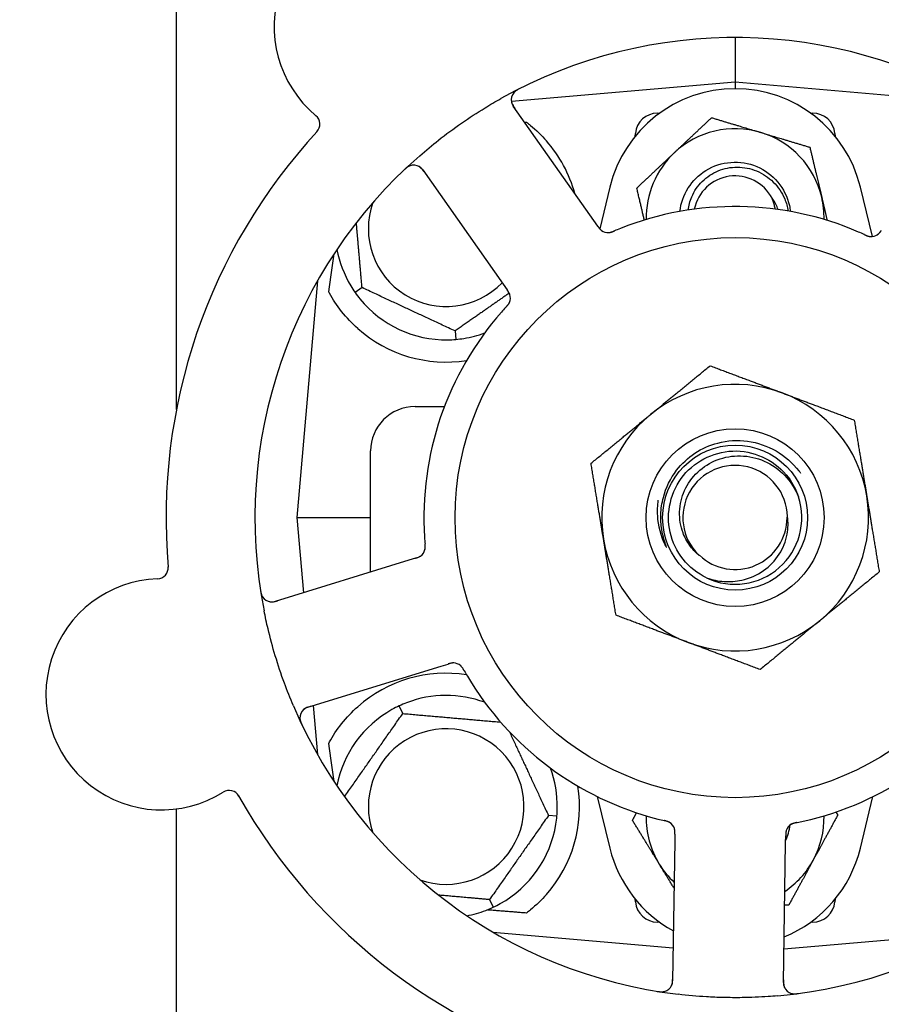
# Model space of a CAD drawing. Header units: inches. Extents: x 24 to 1128, y -69 to 748.
# Tile 7 of 256: x 113.97 to 116.4, y 225.85 to 228.62. Entities that reach past the tile are written whole.
import ezdxf

# ---------------------------------------------------------------- set-up
doc = ezdxf.new("R2010")
doc.units = ezdxf.units.IN
doc.header["$LTSCALE"] = 32
doc.header["$MEASUREMENT"] = 0
doc.layers.add('Dimension (ANSI)', color=7, linetype='Continuous', lineweight=25)
doc.layers.add('Visible (ANSI)', color=7, linetype='Continuous', lineweight=30)
doc.styles.add('Note Text (ANSI)', font='tahoma.ttf')
doc.dimstyles.new('SB Fraction-16 (ANSI)', dxfattribs={"dimscale": 32, "dimtxt": 0.125, "dimasz": 0.098425, "dimexe": 0.125, "dimexo": 0.0625, "dimgap": 0.031496, "dimtad": 0, "dimtih": 1, "dimtoh": 1, "dimdec": 4, "dimrnd": 1e-08, "dimzin": 0, "dimdsep": 46, "dimlunit": 5, "dimtxsty": 'Note Text (ANSI)', "dimcen": 0.09, "dimdle": 0.393701, "dimclrd": 256, "dimclre": 256, "dimclrt": 256, "dimadec": 0, "dimazin": 3, "dimtfac": 0.96, "dimtofl": 0, "dimtmove": 0, "dimatfit": 3, "dimfxl": 1, "dimfrac": 2, "dimtolj": 1, "dimtzin": 12, "dimlwd": -1, "dimlwe": -1, "dimarcsym": 0})

# ---------------------------------------------------------------- blocks, each defined once
blk = doc.blocks.new('*D15')
at = {"layer": 'Defpoints', "color": 0, "transparency": 16777216}
for p in [(159.2904, 460.4837), (67.9568, 170.772), (125.1654, 170.772)]:
    blk.add_point(p, dxfattribs=at)
at = {"layer": 'Dimension (ANSI)', "transparency": 16777216}
for p, q in [((157.2904, 460.4837), (63.9568, 460.4837)), ((67.9568, 457.3341), (67.9568, 323.1609)), ((67.9568, 173.9216), (67.9568, 316.0948)), ((123.1654, 170.772), (63.9568, 170.772))]:
    blk.add_line(p, q, dxfattribs=at)
for points in [[(67.4319, 457.3341), (68.4817, 457.3341), (67.9568, 460.4837)], [(67.4319, 173.9216), (68.4817, 173.9216), (67.9568, 170.772)]]:
    blk.add_solid(points, dxfattribs=at)
at = {"layer": 'Dimension (ANSI)', "transparency": 16777216, "insert": (55.7701, 322.153), "char_height": 4, "attachment_point": 1, "style": 'Note Text (ANSI)'}
blk.add_mtext('\\A1;289 11/16', dxfattribs=at)

msp = doc.modelspace()

# ---------------------------------------------------------------- linework, layer by layer
at = {"layer": 'Visible (ANSI)'}
for p, q in [((114.41537, 227.52017), (114.41537, 244.2142)), ((115.98611, 228.56558), (115.98611, 228.44058)), ((115.98611, 228.44058), (115.35722, 228.38556)), ((115.98611, 228.44058), (115.98611, 228.42183)), ((116.64931, 228.38255), (115.98611, 228.44058)), ((115.58853, 228.05145), (115.36241, 228.3729)), ((115.7679, 228.35308), (115.7737, 228.35308)), ((116.19852, 228.35308), (116.20432, 228.35308)), ((115.70495, 228.28814), (115.70564, 228.29602)), ((116.26658, 228.29602), (116.26727, 228.28814)), ((115.10764, 228.19367), (115.33376, 227.87223)), ((115.63394, 228.14525), (115.60535, 228.02806)), ((116.37223, 228.00609), (116.33828, 228.14525)), ((115.59997, 228.0352), (115.58853, 228.05145)), ((114.81189, 227.88168), (114.75361, 227.21558)), ((114.93714, 227.8625), (114.91762, 227.84883)), ((115.33376, 227.87223), (115.3452, 227.85596)), ((115.19877, 227.7405), (115.20084, 227.71677)), ((115.08611, 227.52808), (115.16882, 227.52808)), ((114.96111, 227.06274), (114.96111, 227.40308)), ((114.75361, 227.21558), (114.87851, 227.21558)), ((114.75361, 227.21558), (114.77208, 227.00449)), ((114.87851, 227.21558), (114.96111, 227.21558)), ((115.06828, 227.09576), (114.6927, 226.98004)), ((115.08727, 227.10161), (115.06828, 227.09576)), ((114.78442, 226.68235), (115.16001, 226.79807)), ((115.16001, 226.79807), (115.17902, 226.80393)), ((114.79984, 226.6871), (114.81189, 226.54947)), ((115.05161, 226.6647), (115.04154, 226.6863)), ((115.59851, 226.43111), (115.63394, 226.2859)), ((116.33828, 226.2859), (116.37371, 226.43111)), ((114.41537, 223.54617), (114.41537, 226.39641)), ((115.48492, 226.37584), (115.46119, 226.37792)), ((115.81674, 226.32552), (115.81644, 226.30565)), ((116.1279, 226.30089), (116.12821, 226.32078)), ((115.81644, 226.30565), (115.81043, 225.91268)), ((116.1219, 225.90792), (116.1279, 226.30089)), ((115.29561, 226.14145), (115.30568, 226.11986)), ((115.70564, 226.13513), (115.70495, 226.14302)), ((116.26727, 226.14302), (116.26658, 226.13513)), ((115.7737, 226.07808), (115.7679, 226.07808)), ((116.20432, 226.07808), (116.19852, 226.07808)), ((115.30465, 226.0502), (115.81186, 226.00582)), ((116.12334, 226.00258), (116.66757, 226.0502))]:
    msp.add_line(p, q, dxfattribs=at)
for radius in [0.7875, 0.25014, 0.20385]:
    msp.add_circle((115.98611, 227.21558), radius, dxfattribs=at)
for centre, radius, start, end in [((115.01519, 228.59579), 0.325, 20.006, 230.24329), ((115.98611, 227.21558), 1.35, 59.06409, 119.1852), ((115.38797, 228.39088), 0.03125, 116.97257, 215.12465), ((115.98611, 228.05933), 0.3625, 13.71173, 166.28827), ((114.78736, 228.32191), 0.03125, 317.29575, 50.24329), ((115.7679, 228.29058), 0.0625, 90, 175), ((116.20432, 228.29058), 0.0625, 5, 90), ((115.98611, 227.21558), 1.6, 137.25836, 184.99093), ((115.98611, 228.05933), 0.25, 73.27138, 133.27138), ((115.17361, 228.02808), 0.375, 15.31908, 41.22959), ((115.98611, 228.05933), 0.25, 13.27138, 73.27138), ((115.98611, 227.21558), 1.35, 131.06409, 191.1852), ((115.98611, 228.05933), 0.25, 133.27138, 181.19375), ((115.08208, 228.17569), 0.03125, 35.12465, 133.27672), ((115.98611, 228.05933), 0.11727, 27.74755, 168.35099), ((115.98611, 228.05933), 0.25, 358.80625, 13.27138), ((115.17361, 228.02808), 0.21875, 160.34111, 316.01219), ((115.98611, 227.21558), 0.875, 66.63234, 111.61695), ((115.62886, 228.04844), 0.03125, 233.11888, 274.57804), ((116.36864, 228.03714), 0.03125, 263.91027, 305.9096), ((115.17361, 228.02808), 0.3125, 190.71622, 210.84193), ((115.17361, 228.02808), 0.3125, 219.15807, 270.84193), ((115.32296, 227.83326), 0.03125, 335.91027, 17.9096), ((115.98611, 227.21558), 0.875, 138.63234, 183.61695), ((115.17361, 228.02808), 0.375, 228.48111, 278.78707), ((115.17361, 228.02808), 0.3125, 279.15807, 290.27972), ((115.98611, 227.21558), 0.375, 69.34128, 129.34128), ((115.98611, 227.21558), 0.375, 9.34128, 69.34128), ((115.08611, 227.40308), 0.125, 90, 180), ((115.98611, 227.21558), 0.375, 129.34128, 189.34128), ((115.98611, 227.21558), 0.14696, 1.25861, 225.29572), ((115.98611, 227.21558), 0.375, 309.34128, 9.34128), ((115.98611, 227.21558), 0.1875, 244.71096, 18.15663), ((115.98611, 227.21558), 0.14583, 226.55117, 0.00317), ((115.98611, 227.21558), 0.375, 189.34128, 249.34128), ((115.08361, 227.13318), 0.03125, 305.11888, 346.57804), ((114.36095, 227.07472), 0.03125, 272.006, 4.95354), ((114.37342, 226.71869), 0.325, 92.006, 302.24329), ((114.6835, 227.0099), 0.03125, 188.97257, 287.12465), ((115.98611, 227.21558), 0.375, 249.34128, 309.34128), ((115.19374, 226.77576), 0.03125, 47.91027, 89.9096), ((115.17361, 226.40308), 0.375, 81.21293, 131.51889), ((115.98611, 227.21558), 0.875, 210.63234, 255.61695), ((115.98611, 227.21558), 0.875, 282.63234, 327.61695), ((115.17361, 226.40308), 0.3125, 69.72028, 110.84193), ((115.98611, 227.21558), 1.35, 203.06409, 263.1852), ((114.79362, 226.65248), 0.03125, 107.12465, 205.27672), ((115.17361, 226.40308), 0.3125, 119.15807, 169.28378), ((115.98611, 227.21558), 1.35, 275.06409, 335.1852), ((115.17361, 226.40308), 0.21875, 250.34111, 199.65889), ((115.17361, 226.40308), 0.3125, 359.15807, 20.27972), ((114.56349, 226.41738), 0.03125, 29.29575, 122.24329), ((115.17361, 226.40308), 0.375, 318.77041, 8.78707), ((115.98611, 227.21558), 1.6, 209.25836, 256.99093), ((115.98611, 227.21558), 1.6, 281.25836, 328.99093), ((115.98611, 226.37183), 0.25, 178.80625, 211.47415), ((115.98611, 226.37183), 0.25, 331.47415, 1.19375), ((115.17361, 226.40308), 0.3125, 299.15807, 350.84193), ((115.78558, 226.33179), 0.03125, 17.11888, 58.57804), ((115.98611, 226.37183), 0.15607, 335.38093, 352.36076), ((116.15954, 226.32608), 0.03125, 119.91027, 161.9096), ((115.98611, 226.37183), 0.3625, 193.71173, 241.40056), ((115.98611, 226.37183), 0.3625, 292.33426, 346.28827), ((115.98611, 226.37183), 0.25, 303.97531, 331.47415), ((115.98611, 226.37183), 0.25, 211.47415, 226.70461), ((115.7679, 226.14058), 0.0625, 185, 270), ((116.20432, 226.14058), 0.0625, 270, 355), ((115.17361, 226.40308), 0.3125, 280.71622, 290.84193), ((115.77919, 225.91316), 0.03125, 260.97257, 359.12465), ((116.15314, 225.90745), 0.03125, 179.12465, 277.27672)]:
    msp.add_arc(centre, radius, start, end, dxfattribs=at)
for centre, major_axis, start_param, end_param in [((114.79116, 226.21054), (0.20896, 2.38839), 0.7552338, 0.8182595), ((114.79116, 228.22061), (0.20896, -2.38839), 5.4649258, 5.5279515)]:
    msp.add_ellipse(centre, major_axis=major_axis, ratio=0.0521373, start_param=start_param, end_param=end_param, dxfattribs=at)
for points, knots in [([(115.38011, 228.42192), (115.37954, 228.42164), (115.37899, 228.42136), (115.3775, 228.42059), (115.37654, 228.42009), (115.3748, 228.41913), (115.374, 228.41867), (115.37197, 228.41744), (115.37074, 228.41664), (115.36866, 228.41516), (115.36777, 228.41446), (115.3663, 228.41321), (115.36569, 228.41264), (115.36451, 228.41147), (115.36398, 228.41088), (115.36341, 228.41019), (115.36329, 228.41004), (115.36319, 228.40991)], [0, 0, 0, 0, 0.005149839, 0.005149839, 0.013554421, 0.013554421, 0.020527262, 0.020527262, 0.031641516, 0.031641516, 0.041623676, 0.041623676, 0.051235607, 0.051235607, 0.06373445, 0.06373445, 0.067355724, 0.067355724, 0.067355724, 0.067355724]), ([(115.09929, 228.23344), (115.11658, 228.2485), (115.13414, 228.26303), (115.17304, 228.2936), (115.19477, 228.30966), (115.23868, 228.3401), (115.26058, 228.35435), (115.29763, 228.37695), (115.31261, 228.38571), (115.3278, 228.39419)], [-0.73118965, -0.73118965, -0.73118965, -0.73118965, -0.55244576, -0.55244576, -0.34137939, -0.34137939, -0.13566771, -0.13566771, 0, 0, 0, 0]), ([(115.35691, 228.38744), (115.35695, 228.38714), (115.357, 228.38678), (115.3573, 228.38501), (115.35772, 228.3833), (115.35877, 228.38031), (115.35935, 228.37891), (115.36108, 228.37545), (115.36231, 228.37333), (115.36425, 228.37034), (115.36484, 228.36947), (115.36598, 228.36782), (115.36654, 228.36704), (115.36709, 228.36625)], [0.058736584, 0.058736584, 0.058736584, 0.058736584, 0.064782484, 0.064782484, 0.086145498, 0.086145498, 0.103238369, 0.103238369, 0.123434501, 0.123434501, 0.131598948, 0.131598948, 0.13893919, 0.13893919, 0.13893919, 0.13893919]), ([(115.39928, 228.32757), (115.40304, 228.32474), (115.40679, 228.3218), (115.42656, 228.30569), (115.44206, 228.29072), (115.45564, 228.27523)], [1.53001661, 1.53001661, 1.53001661, 1.53001661, 1.56598407, 1.56598407, 1.72098253, 1.72098253, 1.72098253, 1.72098253]), ([(115.83084, 228.07668), (115.83621, 228.12343), (115.86374, 228.1673), (115.90378, 228.19213), (115.94603, 228.21832), (116.00108, 228.22261), (116.04688, 228.20328), (116.09266, 228.18395), (116.12798, 228.14152), (116.13869, 228.09299), (116.13988, 228.08761), (116.14076, 228.08217), (116.14134, 228.0767)], [6.3945263, 6.3945263, 6.3945263, 6.3945263, 7.2990044, 7.2990044, 7.2990044, 8.2534333, 8.2534333, 8.2534333, 9.2076053, 9.2076053, 9.2076053, 9.3134369, 9.3134369, 9.3134369, 9.3134369]), ([(115.07268, 228.2055), (115.07241, 228.20541), (115.07207, 228.20529), (115.07094, 228.20486), (115.07008, 228.20449), (115.06821, 228.20356), (115.0671, 228.20294), (115.06526, 228.20174), (115.06469, 228.20134), (115.06326, 228.20031), (115.06238, 228.19964), (115.06056, 228.19818), (115.05961, 228.19736), (115.05814, 228.19605), (115.0576, 228.19555), (115.05654, 228.19456), (115.05602, 228.19407), (115.0555, 228.19357)], [0.051298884, 0.051298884, 0.051298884, 0.051298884, 0.057269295, 0.057269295, 0.069785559, 0.069785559, 0.08363266, 0.08363266, 0.08945843, 0.08945843, 0.097820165, 0.097820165, 0.107290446, 0.107290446, 0.113094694, 0.113094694, 0.118968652, 0.118968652, 0.118968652, 0.118968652]), ([(115.1123, 228.18704), (115.11176, 228.18781), (115.11121, 228.18859), (115.10906, 228.19159), (115.10741, 228.19375), (115.10442, 228.19719), (115.10304, 228.19856), (115.10064, 228.20067), (115.09949, 228.20154), (115.09758, 228.20279), (115.09684, 228.20322), (115.09604, 228.20364), (115.09588, 228.20373), (115.09573, 228.2038)], [0, 0, 0, 0, 0.007248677, 0.007248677, 0.028564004, 0.028564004, 0.047482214, 0.047482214, 0.065361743, 0.065361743, 0.076705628, 0.076705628, 0.079955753, 0.079955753, 0.079955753, 0.079955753]), ([(115.85414, 228.08057), (115.85563, 228.09331), (115.85895, 228.1058), (115.87095, 228.13399), (115.88106, 228.14881), (115.90658, 228.17397), (115.92181, 228.184), (115.95552, 228.1978), (115.97371, 228.20134), (116.01073, 228.2013), (116.02919, 228.19761), (116.06396, 228.18329), (116.07989, 228.17269), (116.10702, 228.14582), (116.1179, 228.12972), (116.13006, 228.10099), (116.13336, 228.0895), (116.13528, 228.07777)], [-1.2470977, -1.2470977, -1.2470977, -1.2470977, -1.1486049, -1.1486049, -1.0127327, -1.0127327, -0.8746582, -0.8746582, -0.7343822, -0.7343822, -0.5919052, -0.5919052, -0.4472279, -0.4472279, -0.3003508, -0.3003508, -0.2092229, -0.2092229, -0.2092229, -0.2092229]), ([(116.09899, 228.08326), (116.09831, 228.08702), (116.09746, 228.09077), (116.09437, 228.10227), (116.09195, 228.10876), (116.08989, 228.11393)], [0.060737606, 0.060737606, 0.060737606, 0.060737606, 0.090010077, 0.090010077, 0.150835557, 0.150835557, 0.150835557, 0.150835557]), ([(115.59997, 228.0352), (115.60027, 228.03477), (115.60058, 228.03433), (115.60117, 228.03349), (115.60147, 228.03308), (115.60213, 228.03215), (115.60249, 228.03165), (115.60382, 228.02985), (115.60471, 228.02873), (115.60616, 228.02704), (115.60683, 228.02632), (115.6081, 228.0251), (115.60868, 228.02459), (115.60966, 228.02378), (115.61011, 228.02344), (115.61037, 228.02324), (115.61041, 228.02322), (115.61041, 228.02322), (115.61041, 228.02322), (115.61041, 228.02322)], [0, 0, 0, 0, 0.004355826, 0.004355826, 0.008687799, 0.008687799, 0.014307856, 0.014307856, 0.029588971, 0.029588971, 0.043844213, 0.043844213, 0.054171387, 0.054171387, 0.06195455, 0.06195455, 0.063871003, 0.063871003, 0.063878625, 0.063878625, 0.063878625, 0.063878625]), ([(115.59999, 228.03517), (115.60016, 228.03492), (115.60033, 228.03468), (115.60128, 228.03334), (115.60208, 228.03222), (115.6038, 228.02992), (115.60475, 228.02874), (115.60653, 228.02671), (115.60739, 228.02583), (115.60905, 228.02429), (115.6099, 228.0236), (115.61064, 228.02306), (115.61075, 228.02298), (115.61084, 228.02291)], [0, 0, 0, 0, 0.002309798, 0.002309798, 0.012623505, 0.012623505, 0.02433842, 0.02433842, 0.035397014, 0.035397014, 0.047442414, 0.047442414, 0.049661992, 0.049661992, 0.049661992, 0.049661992]), ([(115.6306, 228.01724), (115.63083, 228.01725), (115.63113, 228.01728), (115.63201, 228.01737), (115.63264, 228.01745), (115.63397, 228.01768), (115.63466, 228.01782), (115.63603, 228.01816), (115.6367, 228.01834), (115.6383, 228.01882), (115.63929, 228.01915), (115.64072, 228.01966), (115.64115, 228.01982), (115.6427, 228.02041), (115.64385, 228.02088), (115.64535, 228.0215), (115.64572, 228.02165), (115.64625, 228.02188), (115.64641, 228.02195), (115.64657, 228.02201)], [0.044252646, 0.044252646, 0.044252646, 0.044252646, 0.05067159, 0.05067159, 0.061250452, 0.061250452, 0.07105005, 0.07105005, 0.078610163, 0.078610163, 0.087196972, 0.087196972, 0.090753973, 0.090753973, 0.100050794, 0.100050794, 0.103147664, 0.103147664, 0.104517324, 0.104517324, 0.104517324, 0.104517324]), ([(115.63098, 228.01726), (115.63098, 228.01726), (115.63101, 228.01726), (115.63114, 228.01727), (115.63128, 228.01728), (115.63173, 228.01732), (115.63209, 228.01736), (115.63331, 228.01753), (115.63423, 228.01769), (115.63618, 228.01815), (115.63719, 228.01844), (115.63952, 228.01919), (115.64088, 228.01969), (115.64351, 228.02073), (115.64479, 228.02126), (115.64622, 228.02186), (115.6464, 228.02194), (115.64657, 228.02201)], [0.030853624, 0.030853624, 0.030853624, 0.030853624, 0.032941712, 0.032941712, 0.036385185, 0.036385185, 0.042347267, 0.042347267, 0.055267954, 0.055267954, 0.065838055, 0.065838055, 0.077516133, 0.077516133, 0.087897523, 0.087897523, 0.089364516, 0.089364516, 0.089364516, 0.089364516]), ([(116.35007, 228.01129), (116.34963, 228.01149), (116.34917, 228.0117), (116.34867, 228.01193), (116.34421, 228.01396), (116.3381, 228.01667), (116.33316, 228.01881)], [0.48080563, 0.48080563, 0.48080563, 0.48080563, 0.5329828, 0.5329828, 0.5329828, 1, 1, 1, 1]), ([(116.3501, 228.01127), (116.35037, 228.01115), (116.35065, 228.01103), (116.35138, 228.01069), (116.35185, 228.01048), (116.3533, 228.00983), (116.3543, 228.0094), (116.3564, 228.00853), (116.35752, 228.0081), (116.35975, 228.00732), (116.36083, 228.007), (116.36297, 228.00644), (116.36396, 228.00626), (116.36518, 228.00608), (116.36552, 228.00605), (116.36578, 228.00602)], [0.001596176, 0.001596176, 0.001596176, 0.001596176, 0.003937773, 0.003937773, 0.007842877, 0.007842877, 0.016055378, 0.016055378, 0.025513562, 0.025513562, 0.037191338, 0.037191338, 0.0541939, 0.0541939, 0.061558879, 0.061558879, 0.061558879, 0.061558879]), ([(116.3501, 228.01127), (116.3506, 228.01105), (116.35109, 228.01082), (116.35209, 228.01037), (116.35258, 228.01014), (116.35424, 228.0094), (116.35541, 228.0089), (116.35734, 228.00814), (116.35814, 228.00784), (116.35998, 228.00721), (116.36095, 228.00692), (116.3627, 228.00649), (116.36349, 228.00633), (116.36476, 228.00613), (116.36529, 228.00607), (116.36561, 228.00603), (116.36565, 228.00603), (116.36567, 228.00603), (116.36567, 228.00603), (116.36567, 228.00603)], [0, 0, 0, 0, 0.004180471, 0.004180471, 0.008305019, 0.008305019, 0.018114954, 0.018114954, 0.025612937, 0.025612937, 0.036850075, 0.036850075, 0.047489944, 0.047489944, 0.05608938, 0.05608938, 0.05828692, 0.05828692, 0.058652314, 0.058652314, 0.058652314, 0.058652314]), ([(116.38591, 228.0111), (116.38599, 228.01115), (116.38607, 228.01121), (116.38632, 228.01138), (116.3865, 228.01151), (116.38731, 228.01211), (116.38805, 228.01269), (116.38974, 228.0142), (116.39075, 228.0152), (116.39271, 228.01738), (116.39367, 228.01854), (116.39502, 228.02026), (116.39544, 228.0208), (116.39606, 228.02162), (116.39626, 228.02189), (116.39667, 228.02243), (116.39687, 228.0227), (116.39707, 228.02297)], [0.038929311, 0.038929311, 0.038929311, 0.038929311, 0.040726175, 0.040726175, 0.043941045, 0.043941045, 0.054249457, 0.054249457, 0.066768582, 0.066768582, 0.078206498, 0.078206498, 0.083402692, 0.083402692, 0.086046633, 0.086046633, 0.088630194, 0.088630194, 0.088630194, 0.088630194]), ([(116.38658, 228.01155), (116.38658, 228.01155), (116.38659, 228.01156), (116.38665, 228.0116), (116.38683, 228.01173), (116.38738, 228.01214), (116.38781, 228.01247), (116.38876, 228.01324), (116.38925, 228.01369), (116.38987, 228.01428), (116.39003, 228.01443), (116.39116, 228.01555), (116.39238, 228.01691), (116.39422, 228.01921), (116.39476, 228.01991), (116.39559, 228.021), (116.39588, 228.02138), (116.39647, 228.02216), (116.39677, 228.02257), (116.39707, 228.02297)], [0.028019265, 0.028019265, 0.028019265, 0.028019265, 0.028672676, 0.028672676, 0.033062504, 0.033062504, 0.040781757, 0.040781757, 0.051074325, 0.051074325, 0.054504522, 0.054504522, 0.07506277, 0.07506277, 0.083066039, 0.083066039, 0.087153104, 0.087153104, 0.091266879, 0.091266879, 0.091266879, 0.091266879]), ([(114.92503, 227.7473), (114.90902, 227.76148), (114.89337, 227.77795), (114.86611, 227.81231), (114.85452, 227.83022), (114.84472, 227.8479), (114.8439, 227.84942), (114.84308, 227.85094)], [0.51027295, 0.51027295, 0.51027295, 0.51027295, 0.67314933, 0.67314933, 0.83782619, 0.83782619, 0.85301482, 0.85301482, 0.85301482, 0.85301482]), ([(115.35307, 227.84164), (115.35304, 227.84173), (115.35301, 227.84183), (115.35293, 227.84212), (115.35286, 227.84233), (115.35254, 227.84329), (115.35222, 227.84416), (115.35131, 227.84624), (115.35066, 227.84752), (115.3492, 227.85005), (115.34839, 227.85132), (115.34717, 227.85313), (115.34678, 227.8537), (115.3462, 227.85454), (115.346, 227.85482), (115.34561, 227.85538), (115.34542, 227.85565), (115.34523, 227.85592)], [0.038929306, 0.038929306, 0.038929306, 0.038929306, 0.040726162, 0.040726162, 0.043941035, 0.043941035, 0.054249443, 0.054249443, 0.066768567, 0.066768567, 0.078206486, 0.078206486, 0.083402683, 0.083402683, 0.086046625, 0.086046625, 0.088630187, 0.088630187, 0.088630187, 0.088630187]), ([(115.35284, 227.84242), (115.35284, 227.84242), (115.35284, 227.84243), (115.35282, 227.84249), (115.35275, 227.84271), (115.35254, 227.84336), (115.35235, 227.84387), (115.35191, 227.84501), (115.35164, 227.84562), (115.35127, 227.84639), (115.35117, 227.84659), (115.35046, 227.84801), (115.34954, 227.84959), (115.34792, 227.85205), (115.34742, 227.85277), (115.34664, 227.85391), (115.34637, 227.8543), (115.34581, 227.8551), (115.34552, 227.85551), (115.34523, 227.85592)], [0.028019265, 0.028019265, 0.028019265, 0.028019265, 0.028672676, 0.028672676, 0.033062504, 0.033062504, 0.040781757, 0.040781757, 0.051074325, 0.051074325, 0.054504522, 0.054504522, 0.075062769, 0.075062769, 0.083066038, 0.083066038, 0.087153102, 0.087153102, 0.091266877, 0.091266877, 0.091266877, 0.091266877]), ([(115.34181, 227.80761), (115.34149, 227.80726), (115.34114, 227.80688), (115.34077, 227.80648), (115.33746, 227.80286), (115.33299, 227.79789), (115.32943, 227.79385)], [0.48080563, 0.48080563, 0.48080563, 0.48080563, 0.5329828, 0.5329828, 0.5329828, 1, 1, 1, 1]), ([(115.34183, 227.80764), (115.34204, 227.80786), (115.34224, 227.80808), (115.34279, 227.80868), (115.34313, 227.80905), (115.34419, 227.81023), (115.34492, 227.81105), (115.34639, 227.81278), (115.34715, 227.81372), (115.34858, 227.8156), (115.34922, 227.81652), (115.35041, 227.81838), (115.35088, 227.81927), (115.35143, 227.82038), (115.35157, 227.82069), (115.35168, 227.82092)], [0.001596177, 0.001596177, 0.001596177, 0.001596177, 0.00393777, 0.00393777, 0.007842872, 0.007842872, 0.016055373, 0.016055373, 0.025513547, 0.025513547, 0.037191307, 0.037191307, 0.054193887, 0.054193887, 0.061558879, 0.061558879, 0.061558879, 0.061558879]), ([(115.34183, 227.80764), (115.3422, 227.80804), (115.34257, 227.80844), (115.34331, 227.80925), (115.34368, 227.80965), (115.34489, 227.811), (115.34573, 227.81196), (115.34705, 227.81355), (115.34759, 227.81422), (115.34875, 227.81577), (115.34932, 227.81661), (115.35028, 227.81814), (115.35067, 227.81885), (115.35126, 227.81999), (115.35148, 227.82048), (115.35161, 227.82077), (115.35163, 227.82081), (115.35164, 227.82082), (115.35164, 227.82082), (115.35164, 227.82082)], [0, 0, 0, 0, 0.004180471, 0.004180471, 0.008305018, 0.008305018, 0.018114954, 0.018114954, 0.025612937, 0.025612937, 0.036850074, 0.036850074, 0.047489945, 0.047489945, 0.056089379, 0.056089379, 0.058286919, 0.058286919, 0.058652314, 0.058652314, 0.058652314, 0.058652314]), ([(115.8217, 227.34882), (115.83598, 227.36747), (115.85328, 227.38362), (115.8926, 227.40973), (115.9144, 227.41947), (115.96463, 227.43258), (115.99305, 227.43428), (116.04925, 227.42669), (116.07647, 227.41736), (116.12608, 227.38871), (116.14795, 227.36955), (116.16698, 227.3449), (116.16838, 227.34302), (116.16975, 227.34112)], [-3.5801326, -3.5801326, -3.5801326, -3.5801326, -3.4004535, -3.4004535, -3.2191752, -3.2191752, -3.0035583, -3.0035583, -2.7857358, -2.7857358, -2.5657084, -2.5657084, -2.5477946, -2.5477946, -2.5477946, -2.5477946]), ([(115.90601, 227.04605), (115.85472, 227.07028), (115.81569, 227.11899), (115.8032, 227.17432), (115.79072, 227.22965), (115.80507, 227.29039), (115.84098, 227.33429), (115.87682, 227.3781), (115.93336, 227.4042), (115.98995, 227.40304), (116.04664, 227.40188), (116.10216, 227.37339), (116.13616, 227.32801), (116.14838, 227.31169), (116.15773, 227.29333), (116.164, 227.27395)], [5.153766, 5.153766, 5.153766, 5.153766, 6.061332, 6.061332, 6.061332, 6.968806, 6.968806, 6.968806, 7.8744508, 7.8744508, 7.8744508, 8.7817425, 8.7817425, 8.7817425, 9.107885, 9.107885, 9.107885, 9.107885]), ([(115.88273, 227.11113), (115.87355, 227.11893), (115.86536, 227.12783), (115.85052, 227.14851), (115.84421, 227.16039), (115.8325, 227.19183), (115.82929, 227.21192), (115.83068, 227.25277), (115.83548, 227.27313), (115.85277, 227.31142), (115.86529, 227.32889), (115.89667, 227.3585), (115.91538, 227.3702), (115.95672, 227.38606), (115.97904, 227.38986), (116.02444, 227.38878), (116.04709, 227.38368), (116.08971, 227.36495), (116.10918, 227.3513), (116.14226, 227.31696), (116.1554, 227.29645), (116.16427, 227.274)], [-1.5503297, -1.5503297, -1.5503297, -1.5503297, -1.4577971, -1.4577971, -1.3550285, -1.3550285, -1.200467, -1.200467, -1.0416694, -1.0416694, -0.8786368, -0.8786368, -0.7113708, -0.7113708, -0.5398726, -0.5398726, -0.3641439, -0.3641439, -0.1841858, -0.1841858, 0, 0, 0, 0]), ([(115.77994, 227.18243), (115.77773, 227.1962), (115.77681, 227.21008), (115.77773, 227.24038), (115.78008, 227.25662), (115.79155, 227.30015), (115.80428, 227.32608), (115.8217, 227.34882)], [-0.44935864, -0.44935864, -0.44935864, -0.44935864, -0.34320731, -0.34320731, -0.21838639, -0.21838639, 0, 0, 0, 0]), ([(115.76909, 227.26448), (115.76707, 227.24997), (115.76648, 227.23526), (115.7691, 227.19259), (115.7762, 227.16521), (115.78843, 227.14002)], [-0.32666896, -0.32666896, -0.32666896, -0.32666896, -0.21422591, -0.21422591, 0, 0, 0, 0]), ([(115.90601, 227.04605), (115.92174, 227.04056), (115.93812, 227.03721), (115.97151, 227.03507), (115.98834, 227.03633), (116.02668, 227.04483), (116.04749, 227.05386), (116.08351, 227.07901), (116.09859, 227.09457), (116.1212, 227.12987), (116.12883, 227.14907), (116.1354, 227.18561), (116.13563, 227.20239), (116.13303, 227.2188)], [-0.89666376, -0.89666376, -0.89666376, -0.89666376, -0.7697294, -0.7697294, -0.64162523, -0.64162523, -0.47009117, -0.47009117, -0.30597672, -0.30597672, -0.14928046, -0.14928046, -0.02134877, -0.02134877, -0.02134877, -0.02134877]), ([(115.78843, 227.14002), (115.78916, 227.13851), (115.79002, 227.13685), (115.79117, 227.13484), (115.79172, 227.13392), (115.79224, 227.13326), (115.79235, 227.13313), (115.79249, 227.13301), (115.79253, 227.13298), (115.79259, 227.13295), (115.79261, 227.13295), (115.79265, 227.13294), (115.79266, 227.13295), (115.79269, 227.13296), (115.7927, 227.13297), (115.79272, 227.133), (115.79273, 227.13303), (115.79275, 227.13311), (115.79275, 227.13317), (115.79275, 227.1334), (115.79271, 227.13366), (115.79242, 227.13492), (115.79194, 227.13645), (115.78894, 227.14565), (115.78334, 227.16132), (115.77994, 227.18243)], [-0.32002064, -0.32002064, -0.32002064, -0.32002064, -0.25037654, -0.25037654, -0.22022079, -0.22022079, -0.21319305, -0.21319305, -0.21059304, -0.21059304, -0.20923641, -0.20923641, -0.20821255, -0.20821255, -0.20712521, -0.20712521, -0.2055378, -0.2055378, -0.20262718, -0.20262718, -0.19315319, -0.19315319, -0.1629071, -0.1629071, 0, 0, 0, 0]), ([(115.11382, 227.12519), (115.11388, 227.12542), (115.11395, 227.12571), (115.11414, 227.12658), (115.11425, 227.1272), (115.11444, 227.12853), (115.11452, 227.12923), (115.11463, 227.13064), (115.11466, 227.13134), (115.1147, 227.13301), (115.11469, 227.13404), (115.11465, 227.13557), (115.11463, 227.13602), (115.11454, 227.13768), (115.11446, 227.13892), (115.11433, 227.14054), (115.1143, 227.14094), (115.11425, 227.14151), (115.11423, 227.14169), (115.11422, 227.14186)], [0.044252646, 0.044252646, 0.044252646, 0.044252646, 0.05067159, 0.05067159, 0.061250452, 0.061250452, 0.07105005, 0.07105005, 0.078610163, 0.078610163, 0.087196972, 0.087196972, 0.090753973, 0.090753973, 0.100050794, 0.100050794, 0.103147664, 0.103147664, 0.104517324, 0.104517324, 0.104517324, 0.104517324]), ([(115.11392, 227.12556), (115.11392, 227.12556), (115.11393, 227.12559), (115.11396, 227.12572), (115.11399, 227.12586), (115.11409, 227.1263), (115.11417, 227.12665), (115.11439, 227.12786), (115.11452, 227.12879), (115.11468, 227.13079), (115.11472, 227.13183), (115.11473, 227.13428), (115.11467, 227.13573), (115.1145, 227.13855), (115.11438, 227.13994), (115.11425, 227.14148), (115.11424, 227.14167), (115.11422, 227.14186)], [0.030853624, 0.030853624, 0.030853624, 0.030853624, 0.032941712, 0.032941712, 0.036385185, 0.036385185, 0.042347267, 0.042347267, 0.055267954, 0.055267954, 0.065838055, 0.065838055, 0.077516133, 0.077516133, 0.087897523, 0.087897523, 0.089364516, 0.089364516, 0.089364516, 0.089364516]), ([(115.08728, 227.10161), (115.08778, 227.10177), (115.08829, 227.10192), (115.08927, 227.10223), (115.08976, 227.10238), (115.09084, 227.10272), (115.09144, 227.10292), (115.09355, 227.10362), (115.09489, 227.10412), (115.09696, 227.10498), (115.09784, 227.1054), (115.09939, 227.10623), (115.10006, 227.10662), (115.10113, 227.1073), (115.1016, 227.10762), (115.10186, 227.10781), (115.1019, 227.10784), (115.1019, 227.10784), (115.1019, 227.10784), (115.1019, 227.10784)], [0, 0, 0, 0, 0.004355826, 0.004355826, 0.008687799, 0.008687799, 0.014307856, 0.014307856, 0.029588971, 0.029588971, 0.043844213, 0.043844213, 0.054171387, 0.054171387, 0.06195455, 0.06195455, 0.063871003, 0.063871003, 0.063878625, 0.063878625, 0.063878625, 0.063878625]), ([(115.08732, 227.10162), (115.0876, 227.10171), (115.08788, 227.1018), (115.08945, 227.10228), (115.09076, 227.1027), (115.09348, 227.10363), (115.0949, 227.10416), (115.09738, 227.10523), (115.09848, 227.10578), (115.10046, 227.10688), (115.10137, 227.10748), (115.10212, 227.10801), (115.10223, 227.10809), (115.10232, 227.10815)], [0, 0, 0, 0, 0.002309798, 0.002309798, 0.012623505, 0.012623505, 0.02433842, 0.02433842, 0.035397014, 0.035397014, 0.047442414, 0.047442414, 0.049661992, 0.049661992, 0.049661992, 0.049661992]), ([(114.65154, 227.01201), (114.65164, 227.01139), (114.65173, 227.01078), (114.652, 227.00912), (114.65218, 227.00806), (114.65256, 227.0061), (114.65275, 227.0052), (114.65329, 227.00289), (114.65367, 227.00147), (114.65444, 226.99904), (114.65483, 226.99797), (114.65556, 226.99619), (114.65591, 226.99544), (114.65666, 226.99396), (114.65706, 226.99327), (114.65754, 226.99251), (114.65764, 226.99235), (114.65774, 226.99221)], [0, 0, 0, 0, 0.005149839, 0.005149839, 0.013554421, 0.013554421, 0.020527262, 0.020527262, 0.031641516, 0.031641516, 0.041623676, 0.041623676, 0.051235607, 0.051235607, 0.06373445, 0.06373445, 0.067355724, 0.067355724, 0.067355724, 0.067355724]), ([(114.67717, 226.9793), (114.67746, 226.97924), (114.67783, 226.97918), (114.6796, 226.97892), (114.68135, 226.97879), (114.68452, 226.97886), (114.68603, 226.97898), (114.68986, 226.97956), (114.69226, 226.98008), (114.6957, 226.981), (114.6967, 226.98129), (114.69863, 226.98186), (114.69955, 226.98215), (114.70046, 226.98243)], [0.058736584, 0.058736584, 0.058736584, 0.058736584, 0.064782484, 0.064782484, 0.086145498, 0.086145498, 0.103238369, 0.103238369, 0.123434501, 0.123434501, 0.131598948, 0.131598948, 0.13893919, 0.13893919, 0.13893919, 0.13893919]), ([(114.74402, 226.6867), (114.73504, 226.70779), (114.72665, 226.72899), (114.70959, 226.77544), (114.70104, 226.80106), (114.68566, 226.85223), (114.67887, 226.87746), (114.66882, 226.91968), (114.66513, 226.93663), (114.66175, 226.9537)], [-0.73118965, -0.73118965, -0.73118965, -0.73118965, -0.55244576, -0.55244576, -0.34137939, -0.34137939, -0.13566771, -0.13566771, 0, 0, 0, 0]), ([(115.19425, 226.80701), (115.19425, 226.80701), (115.19425, 226.80701), (115.19418, 226.80701), (115.19395, 226.80701), (115.19326, 226.80701), (115.19272, 226.80699), (115.1915, 226.80692), (115.19084, 226.80685), (115.18999, 226.80674), (115.18978, 226.80671), (115.18821, 226.80647), (115.18642, 226.80608), (115.18357, 226.8053), (115.18273, 226.80506), (115.18141, 226.80466), (115.18096, 226.80452), (115.18002, 226.80424), (115.17954, 226.80409), (115.17906, 226.80394)], [0.028019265, 0.028019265, 0.028019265, 0.028019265, 0.028672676, 0.028672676, 0.033062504, 0.033062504, 0.040781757, 0.040781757, 0.051074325, 0.051074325, 0.054504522, 0.054504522, 0.075062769, 0.075062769, 0.083066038, 0.083066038, 0.087153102, 0.087153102, 0.091266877, 0.091266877, 0.091266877, 0.091266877]), ([(115.19506, 226.80698), (115.19497, 226.80699), (115.19487, 226.80699), (115.19457, 226.807), (115.19434, 226.807), (115.19334, 226.80699), (115.1924, 226.80695), (115.19015, 226.80673), (115.18873, 226.80651), (115.18587, 226.8059), (115.18441, 226.80552), (115.18231, 226.80493), (115.18166, 226.80473), (115.18068, 226.80444), (115.18035, 226.80434), (115.1797, 226.80414), (115.17938, 226.80404), (115.17906, 226.80394)], [0.038929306, 0.038929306, 0.038929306, 0.038929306, 0.040726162, 0.040726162, 0.043941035, 0.043941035, 0.054249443, 0.054249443, 0.066768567, 0.066768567, 0.078206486, 0.078206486, 0.083402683, 0.083402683, 0.086046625, 0.086046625, 0.088630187, 0.088630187, 0.088630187, 0.088630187]), ([(115.22393, 226.78579), (115.22379, 226.78605), (115.22364, 226.78631), (115.22324, 226.78702), (115.22299, 226.78746), (115.2222, 226.78884), (115.22164, 226.78978), (115.22045, 226.79172), (115.21979, 226.79273), (115.21845, 226.79467), (115.21777, 226.79556), (115.21636, 226.79727), (115.21567, 226.79799), (115.21478, 226.79886), (115.21453, 226.79909), (115.21434, 226.79926)], [0.001596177, 0.001596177, 0.001596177, 0.001596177, 0.00393777, 0.00393777, 0.007842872, 0.007842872, 0.016055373, 0.016055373, 0.025513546, 0.025513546, 0.037191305, 0.037191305, 0.054193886, 0.054193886, 0.06155888, 0.06155888, 0.06155888, 0.06155888]), ([(115.22393, 226.78579), (115.22367, 226.78627), (115.2234, 226.78674), (115.22286, 226.78769), (115.22259, 226.78816), (115.22168, 226.78974), (115.22103, 226.79083), (115.21992, 226.79259), (115.21945, 226.7933), (115.21833, 226.79488), (115.21771, 226.79569), (115.21656, 226.79707), (115.21601, 226.79766), (115.2151, 226.79857), (115.2147, 226.79894), (115.21447, 226.79915), (115.21443, 226.79918), (115.21442, 226.79919), (115.21442, 226.79919), (115.21442, 226.79919)], [0, 0, 0, 0, 0.004180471, 0.004180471, 0.008305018, 0.008305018, 0.018114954, 0.018114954, 0.025612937, 0.025612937, 0.036850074, 0.036850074, 0.047489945, 0.047489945, 0.056089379, 0.056089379, 0.058286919, 0.058286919, 0.058652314, 0.058652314, 0.058652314, 0.058652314]), ([(115.22395, 226.78576), (115.22419, 226.78534), (115.22444, 226.7849), (115.22471, 226.78442), (115.22712, 226.78016), (115.23047, 226.77437), (115.23321, 226.76974)], [0.48080563, 0.48080563, 0.48080563, 0.48080563, 0.5329828, 0.5329828, 0.5329828, 1, 1, 1, 1]), ([(114.79217, 226.68474), (114.79127, 226.68446), (114.79036, 226.68418), (114.78685, 226.68306), (114.78428, 226.68216), (114.78008, 226.68037), (114.77835, 226.67949), (114.77561, 226.67786), (114.77442, 226.67703), (114.77264, 226.6756), (114.77201, 226.67503), (114.77136, 226.6744), (114.77122, 226.67427), (114.7711, 226.67415)], [0, 0, 0, 0, 0.007248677, 0.007248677, 0.028564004, 0.028564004, 0.047482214, 0.047482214, 0.065361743, 0.065361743, 0.076705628, 0.076705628, 0.079955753, 0.079955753, 0.079955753, 0.079955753]), ([(114.84308, 226.58021), (114.8439, 226.58174), (114.84472, 226.58325), (114.85452, 226.60093), (114.86611, 226.61884), (114.89337, 226.65321), (114.90902, 226.66967), (114.92503, 226.68385)], [1.42951458, 1.42951458, 1.42951458, 1.42951458, 1.44470322, 1.44470322, 1.60938008, 1.60938008, 1.77225646, 1.77225646, 1.77225646, 1.77225646]), ([(114.76237, 226.65275), (114.76237, 226.65247), (114.76238, 226.65211), (114.76244, 226.65091), (114.76253, 226.64998), (114.76284, 226.6479), (114.76308, 226.64666), (114.76366, 226.64454), (114.76386, 226.64387), (114.76439, 226.64219), (114.76476, 226.64115), (114.76559, 226.63897), (114.76608, 226.63781), (114.76687, 226.63601), (114.76718, 226.63534), (114.76779, 226.63402), (114.7681, 226.63338), (114.76841, 226.63273)], [0.051298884, 0.051298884, 0.051298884, 0.051298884, 0.057269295, 0.057269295, 0.069785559, 0.069785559, 0.08363266, 0.08363266, 0.08945843, 0.08945843, 0.097820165, 0.097820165, 0.107290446, 0.107290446, 0.113094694, 0.113094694, 0.118968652, 0.118968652, 0.118968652, 0.118968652]), ([(115.80252, 226.35805), (115.80232, 226.35818), (115.80206, 226.35834), (115.8013, 226.35878), (115.80074, 226.35908), (115.79953, 226.35968), (115.79889, 226.35997), (115.79758, 226.3605), (115.79694, 226.36075), (115.79535, 226.3613), (115.79437, 226.36162), (115.79291, 226.36204), (115.79247, 226.36216), (115.79086, 226.3626), (115.78965, 226.3629), (115.78808, 226.36328), (115.78769, 226.36337), (115.78713, 226.3635), (115.78696, 226.36354), (115.78679, 226.36358)], [0.044252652, 0.044252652, 0.044252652, 0.044252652, 0.050671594, 0.050671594, 0.061250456, 0.061250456, 0.071050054, 0.071050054, 0.078610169, 0.078610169, 0.087196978, 0.087196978, 0.090753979, 0.090753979, 0.100050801, 0.100050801, 0.10314767, 0.10314767, 0.10451733, 0.10451733, 0.10451733, 0.10451733]), ([(115.8022, 226.35826), (115.8022, 226.35826), (115.80217, 226.35828), (115.80206, 226.35835), (115.80194, 226.35842), (115.80155, 226.35865), (115.80124, 226.35883), (115.80015, 226.35942), (115.79931, 226.35983), (115.79746, 226.3606), (115.79648, 226.36096), (115.79416, 226.36172), (115.79276, 226.36212), (115.79002, 226.36282), (115.78867, 226.36314), (115.78716, 226.36349), (115.78697, 226.36354), (115.78679, 226.36358)], [0.030853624, 0.030853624, 0.030853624, 0.030853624, 0.032941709, 0.032941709, 0.03638518, 0.03638518, 0.042347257, 0.042347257, 0.055267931, 0.055267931, 0.065838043, 0.065838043, 0.077516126, 0.077516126, 0.087897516, 0.087897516, 0.089364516, 0.089364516, 0.089364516, 0.089364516]), ([(116.15937, 226.3579), (116.15984, 226.358), (116.16034, 226.3581), (116.16088, 226.35821), (116.16568, 226.35919), (116.17222, 226.36058), (116.17747, 226.36176)], [0.48080563, 0.48080563, 0.48080563, 0.48080563, 0.5329828, 0.5329828, 0.5329828, 1, 1, 1, 1]), ([(115.81674, 226.32556), (115.81675, 226.32586), (115.81675, 226.32615), (115.81677, 226.32779), (115.81679, 226.32917), (115.81674, 226.33204), (115.81667, 226.33356), (115.81642, 226.33625), (115.81624, 226.33746), (115.8158, 226.33969), (115.81552, 226.34074), (115.81525, 226.34162), (115.81521, 226.34174), (115.81517, 226.34185)], [0, 0, 0, 0, 0.002309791, 0.002309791, 0.012623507, 0.012623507, 0.024338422, 0.024338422, 0.035397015, 0.035397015, 0.047442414, 0.047442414, 0.049661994, 0.049661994, 0.049661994, 0.049661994]), ([(115.81674, 226.32552), (115.81675, 226.32605), (115.81676, 226.32658), (115.81677, 226.32761), (115.81678, 226.32812), (115.81678, 226.32925), (115.81678, 226.32988), (115.81677, 226.33211), (115.81671, 226.33354), (115.81653, 226.33577), (115.8164, 226.33674), (115.81609, 226.33847), (115.81593, 226.33922), (115.81561, 226.34045), (115.81545, 226.341), (115.81535, 226.34131), (115.81534, 226.34135), (115.81534, 226.34135), (115.81534, 226.34135), (115.81534, 226.34135)], [0, 0, 0, 0, 0.004355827, 0.004355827, 0.008687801, 0.008687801, 0.014307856, 0.014307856, 0.029588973, 0.029588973, 0.043844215, 0.043844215, 0.054171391, 0.054171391, 0.061954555, 0.061954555, 0.063871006, 0.063871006, 0.063878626, 0.063878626, 0.063878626, 0.063878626]), ([(116.13026, 226.33699), (116.13023, 226.3369), (116.13019, 226.33681), (116.13009, 226.33652), (116.13002, 226.33631), (116.12972, 226.33535), (116.12946, 226.33444), (116.12898, 226.33223), (116.12875, 226.33082), (116.12845, 226.32791), (116.12835, 226.3264), (116.12827, 226.32422), (116.12826, 226.32354), (116.12823, 226.32251), (116.12823, 226.32217), (116.12822, 226.32149), (116.12821, 226.32116), (116.12821, 226.32083)], [0.038929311, 0.038929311, 0.038929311, 0.038929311, 0.040726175, 0.040726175, 0.043941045, 0.043941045, 0.054249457, 0.054249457, 0.066768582, 0.066768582, 0.078206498, 0.078206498, 0.083402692, 0.083402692, 0.086046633, 0.086046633, 0.088630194, 0.088630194, 0.088630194, 0.088630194]), ([(116.12998, 226.33622), (116.12998, 226.33622), (116.12998, 226.33622), (116.12996, 226.33615), (116.12988, 226.33594), (116.12968, 226.33528), (116.12952, 226.33476), (116.12922, 226.33358), (116.12908, 226.33293), (116.12892, 226.33209), (116.12888, 226.33187), (116.12863, 226.3303), (116.12845, 226.32848), (116.12831, 226.32554), (116.12828, 226.32466), (116.12825, 226.32328), (116.12824, 226.32281), (116.12822, 226.32183), (116.12821, 226.32133), (116.12821, 226.32083)], [0.028019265, 0.028019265, 0.028019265, 0.028019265, 0.028672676, 0.028672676, 0.033062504, 0.033062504, 0.040781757, 0.040781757, 0.051074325, 0.051074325, 0.054504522, 0.054504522, 0.07506277, 0.07506277, 0.083066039, 0.083066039, 0.087153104, 0.087153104, 0.091266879, 0.091266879, 0.091266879, 0.091266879]), ([(116.15933, 226.35789), (116.15904, 226.35783), (116.15874, 226.35778), (116.15795, 226.35761), (116.15745, 226.35751), (116.1559, 226.35718), (116.15483, 226.35695), (116.15262, 226.35641), (116.15146, 226.3561), (116.1492, 226.35542), (116.14814, 226.35505), (116.14608, 226.35424), (116.14518, 226.35381), (116.14408, 226.35323), (116.14378, 226.35306), (116.14356, 226.35293)], [0.001596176, 0.001596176, 0.001596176, 0.001596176, 0.003937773, 0.003937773, 0.007842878, 0.007842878, 0.016055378, 0.016055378, 0.025513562, 0.025513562, 0.03719134, 0.03719134, 0.0541939, 0.0541939, 0.061558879, 0.061558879, 0.061558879, 0.061558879]), ([(116.15933, 226.35789), (116.1588, 226.35779), (116.15826, 226.35768), (116.15719, 226.35746), (116.15666, 226.35735), (116.15488, 226.35697), (116.15364, 226.35669), (116.15163, 226.35618), (116.15081, 226.35595), (116.14895, 226.35538), (116.148, 226.35504), (116.14633, 226.35436), (116.14559, 226.35402), (116.14445, 226.35344), (116.14398, 226.35318), (116.1437, 226.35302), (116.14367, 226.353), (116.14365, 226.35299), (116.14365, 226.35299), (116.14365, 226.35299)], [0, 0, 0, 0, 0.004180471, 0.004180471, 0.008305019, 0.008305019, 0.018114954, 0.018114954, 0.025612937, 0.025612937, 0.036850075, 0.036850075, 0.047489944, 0.047489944, 0.05608938, 0.05608938, 0.05828692, 0.05828692, 0.058652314, 0.058652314, 0.058652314, 0.058652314]), ([(115.45564, 226.15592), (115.44207, 226.14044), (115.42658, 226.12549), (115.40681, 226.10937), (115.40305, 226.10642), (115.39928, 226.10358)], [0.52788927, 0.52788927, 0.52788927, 0.52788927, 0.6827691, 0.6827691, 0.71884724, 0.71884724, 0.71884724, 0.71884724]), ([(115.80634, 225.89769), (115.80648, 225.89795), (115.80665, 225.89827), (115.80745, 225.89988), (115.80811, 225.90151), (115.80903, 225.90454), (115.80938, 225.90602), (115.81002, 225.90984), (115.81026, 225.91228), (115.81044, 225.91583), (115.81048, 225.91688), (115.81053, 225.91889), (115.81054, 225.91985), (115.81056, 225.92081)], [0.058736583, 0.058736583, 0.058736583, 0.058736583, 0.064782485, 0.064782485, 0.086145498, 0.086145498, 0.103238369, 0.103238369, 0.123434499, 0.123434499, 0.131598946, 0.131598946, 0.138939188, 0.138939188, 0.138939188, 0.138939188]), ([(116.12202, 225.91603), (116.12201, 225.91509), (116.12199, 225.91414), (116.12197, 225.91045), (116.12203, 225.90773), (116.12244, 225.90319), (116.12274, 225.90127), (116.12344, 225.89815), (116.12386, 225.89677), (116.12468, 225.89464), (116.12502, 225.89386), (116.12542, 225.89305), (116.1255, 225.89288), (116.12558, 225.89273)], [0, 0, 0, 0, 0.007248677, 0.007248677, 0.028564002, 0.028564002, 0.047482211, 0.047482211, 0.06536174, 0.06536174, 0.076705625, 0.076705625, 0.079955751, 0.079955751, 0.079955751, 0.079955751]), ([(115.7673, 225.88343), (115.76793, 225.88332), (115.76854, 225.88322), (115.7702, 225.88296), (115.77126, 225.88281), (115.77324, 225.88256), (115.77416, 225.88246), (115.77652, 225.88226), (115.77799, 225.88219), (115.78054, 225.88217), (115.78167, 225.88221), (115.78359, 225.88235), (115.78442, 225.88245), (115.78606, 225.88271), (115.78684, 225.88288), (115.78771, 225.8831), (115.78789, 225.88315), (115.78805, 225.88319)], [0, 0, 0, 0, 0.005149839, 0.005149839, 0.013554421, 0.013554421, 0.020527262, 0.020527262, 0.031641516, 0.031641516, 0.041623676, 0.041623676, 0.051235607, 0.051235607, 0.06373445, 0.06373445, 0.067355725, 0.067355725, 0.067355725, 0.067355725]), ([(116.10527, 225.87085), (116.0966, 225.87008), (116.08792, 225.86939), (116.05464, 225.86709), (116.03023, 225.86607), (115.9877, 225.86546), (115.96965, 225.86556), (115.93625, 225.86641), (115.92091, 225.86706), (115.87909, 225.86956), (115.85258, 225.87193), (115.82592, 225.87511)], [-0.73117437, -0.73117437, -0.73117437, -0.73117437, -0.66329539, -0.66329539, -0.47009836, -0.47009836, -0.32966499, -0.32966499, -0.20932583, -0.20932583, 0, 0, 0, 0]), ([(116.14323, 225.87781), (116.1435, 225.87773), (116.14385, 225.87762), (116.14501, 225.87731), (116.14592, 225.8771), (116.14799, 225.87676), (116.14924, 225.87661), (116.15144, 225.8765), (116.15214, 225.87648), (116.1539, 225.87647), (116.155, 225.87649), (116.15733, 225.87661), (116.15859, 225.87672), (116.16054, 225.87692), (116.16127, 225.877), (116.16272, 225.87718), (116.16342, 225.87727), (116.16413, 225.87737)], [0.051298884, 0.051298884, 0.051298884, 0.051298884, 0.057269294, 0.057269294, 0.069785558, 0.069785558, 0.083632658, 0.083632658, 0.089458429, 0.089458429, 0.097820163, 0.097820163, 0.107290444, 0.107290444, 0.113094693, 0.113094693, 0.118968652, 0.118968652, 0.118968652, 0.118968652])]:
    msp.add_open_spline(points, degree=3, knots=knots, dxfattribs=at)
for points, weights in [([(115.81474, 228.24136), (115.86352, 228.28727), (115.91984, 228.34029)], [1, 1.0379548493, 1]), ([(115.91984, 228.34029), (115.99392, 228.31803), (116.05807, 228.29875)], [1, 1.0379548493, 1]), ([(115.39456, 228.32719), (115.39692, 228.32738), (115.39928, 228.32757)], [0.999920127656, 0.999920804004, 0.999921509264]), ([(116.05807, 228.29875), (116.12222, 228.27946), (116.1963, 228.2572)], [1, 1.0379548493, 1]), ([(116.1963, 228.2572), (116.21405, 228.18192), (116.22943, 228.11672)], [1, 1.0379548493, 1]), ([(115.70965, 228.14242), (115.76597, 228.19544), (115.81474, 228.24136)], [1, 1.0379548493, 1]), ([(115.73085, 228.05252), (115.7209, 228.09471), (115.70965, 228.14242)], [1.01779200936, 1.02372043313, 1]), ([(116.22943, 228.11672), (116.237, 228.08465), (116.24483, 228.05145)], [1, 1.01831333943, 1.01895418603]), ([(114.93714, 227.8625), (114.92862, 227.95989), (114.92115, 228.04525)], [1.04422863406, 1.14843950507, 1.11819795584]), ([(115.19877, 227.7405), (115.06795, 227.8015), (114.93714, 227.8625)], [1.04422863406, 1.20577136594, 1.04422863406]), ([(115.35089, 227.84702), (115.27978, 227.79722), (115.19877, 227.7405)], [1.11740236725, 1.14977238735, 1.04422863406]), ([(115.74838, 227.5056), (115.82609, 227.56929), (115.91582, 227.64285)], [1, 1.0379548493, 1]), ([(115.91582, 227.64285), (116.02439, 227.60191), (116.11841, 227.56646)], [1, 1.0379548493, 1]), ([(116.11841, 227.56646), (116.21243, 227.53101), (116.32099, 227.49008)], [1, 1.0379548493, 1]), ([(115.58094, 227.36834), (115.67067, 227.4419), (115.74838, 227.5056)], [1, 1.0379548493, 1]), ([(116.32099, 227.49008), (116.33983, 227.37559), (116.35614, 227.27644)], [1, 1.0379548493, 1]), ([(115.61608, 227.15471), (115.59977, 227.25386), (115.58094, 227.36834)], [1, 1.0379548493, 1]), ([(116.35614, 227.27644), (116.37245, 227.1773), (116.39128, 227.06281)], [1, 1.0379548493, 1]), ([(115.65122, 226.94107), (115.63239, 227.05556), (115.61608, 227.15471)], [1, 1.0379548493, 1]), ([(116.39128, 227.06281), (116.30155, 226.98926), (116.22384, 226.92556)], [1, 1.0379548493, 1]), ([(115.85381, 226.86469), (115.75979, 226.90014), (115.65122, 226.94107)], [1, 1.0379548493, 1]), ([(116.22384, 226.92556), (116.14613, 226.86186), (116.05639, 226.78831)], [1, 1.0379548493, 1]), ([(116.05639, 226.78831), (115.94783, 226.82924), (115.85381, 226.86469)], [1, 1.0379548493, 1]), ([(114.88774, 226.43067), (114.96946, 226.54739), (115.05161, 226.6647)], [1.04709402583, 1.2043257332, 1.04422863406]), ([(115.05161, 226.6647), (115.19053, 226.65255), (115.32649, 226.64066)], [1.04422863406, 1.19949312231, 1.05629712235]), ([(115.35147, 226.6132), (115.40503, 226.49835), (115.46119, 226.37792)], [1.07083244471, 1.1911451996, 1.04422863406]), ([(115.46119, 226.37792), (115.3784, 226.25968), (115.29561, 226.14145)], [1.04422863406, 1.20577136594, 1.04422863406]), ([(115.69753, 226.3644), (115.7034, 226.37521), (115.70905, 226.3856)], [1, 1.0058505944, 1.00989749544]), ([(115.77289, 226.2413), (115.73791, 226.29843), (115.69753, 226.3644)], [1, 1.0379548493, 1]), ([(116.27469, 226.37925), (116.23775, 226.31129), (116.20576, 226.25244)], [1, 1.0379548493, 1]), ([(116.26949, 226.38774), (116.27207, 226.38353), (116.27469, 226.37925)], [1.00445622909, 1.00237697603, 1]), ([(116.20576, 226.25244), (116.17377, 226.19358), (116.13683, 226.12562)], [1, 1.0379548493, 1]), ([(115.81442, 226.17346), (115.79315, 226.2082), (115.77289, 226.2413)], [1.01860255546, 1.02164464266, 1]), ([(115.29561, 226.14145), (115.21871, 226.14818), (115.15211, 226.154)], [1.04422863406, 1.1248270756, 1.12499962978]), ([(116.13683, 226.12562), (116.13097, 226.12547), (116.12522, 226.12532)], [1, 1.00278017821, 1.00515306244]), ([(115.39928, 226.10358), (115.34421, 226.10797), (115.28841, 226.11243)], [0.999921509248, 0.999905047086, 0.999904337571])]:
    msp.add_rational_spline(points, weights, degree=2, dxfattribs=at)
for points in [[(116.09185, 228.11142), (116.0911, 228.11248), (116.09043, 228.11333), (116.08989, 228.11393)], [(116.10682, 228.08221), (116.1032, 228.09258), (116.09818, 228.10242), (116.09185, 228.11142)], [(115.66376, 228.02904), (115.6582, 228.02683), (115.65113, 228.02392), (115.64657, 228.02201)], [(114.9053, 227.86787), (114.90901, 227.86166), (114.91326, 227.85508), (114.91762, 227.84883)], [(114.91762, 227.84883), (114.922, 227.84259), (114.92673, 227.83635), (114.93129, 227.83074)], [(115.20084, 227.71677), (115.20844, 227.71744), (115.21621, 227.71841), (115.22335, 227.71956)], [(115.1782, 227.71561), (115.18543, 227.71572), (115.19325, 227.71611), (115.20084, 227.71677)], [(116.13194, 227.21558), (116.13232, 227.21665), (116.13268, 227.21773), (116.13303, 227.2188)], [(115.11285, 227.16038), (115.11323, 227.15441), (115.11381, 227.14678), (115.11422, 227.14186)], [(115.88273, 227.11113), (115.88375, 227.11064), (115.88478, 227.11017), (115.88582, 227.1097)], [(115.06242, 226.69513), (115.05567, 226.69256), (115.04845, 226.68951), (115.04154, 226.6863)], [(115.04154, 226.6863), (115.03463, 226.68307), (115.02766, 226.6795), (115.02135, 226.67598)], [(115.48492, 226.37584), (115.48558, 226.38343), (115.48597, 226.39126), (115.48607, 226.39848)], [(115.48213, 226.35334), (115.48328, 226.36048), (115.48425, 226.36825), (115.48492, 226.37584)], [(115.76876, 226.368), (115.77455, 226.36652), (115.78198, 226.36471), (115.78679, 226.36358)], [(115.28479, 226.11102), (115.29155, 226.1136), (115.29877, 226.11664), (115.30568, 226.11986)], [(115.30568, 226.11986), (115.31258, 226.12308), (115.31955, 226.12665), (115.32587, 226.13018)]]:
    msp.add_open_spline(points, degree=3, dxfattribs=at)

# ---------------------------------------------------------------- dimensions: what is measured, and where the dimension line sits
at = {"layer": 'Dimension (ANSI)'}
dim = msp.add_linear_dim(base=(67.95681, 170.77197), p1=(159.29037, 460.48367), p2=(125.16537, 170.77197), angle=270, dimstyle='SB Fraction-16 (ANSI)', override={"dimgap": 0.031496, "dimdec": 4, "dimtol": 0, "dimlim": 0, "dimtp": 0, "dimtm": 0, "dimtdec": 2, "dimatfit": 1}, dxfattribs=at)
dim.commit()
dim.dimension.update_dxf_attribs({"geometry": '*D15', "text_midpoint": (67.95681, 319.62782), "dimtype": 160})

doc.saveas('drawing.dxf')
